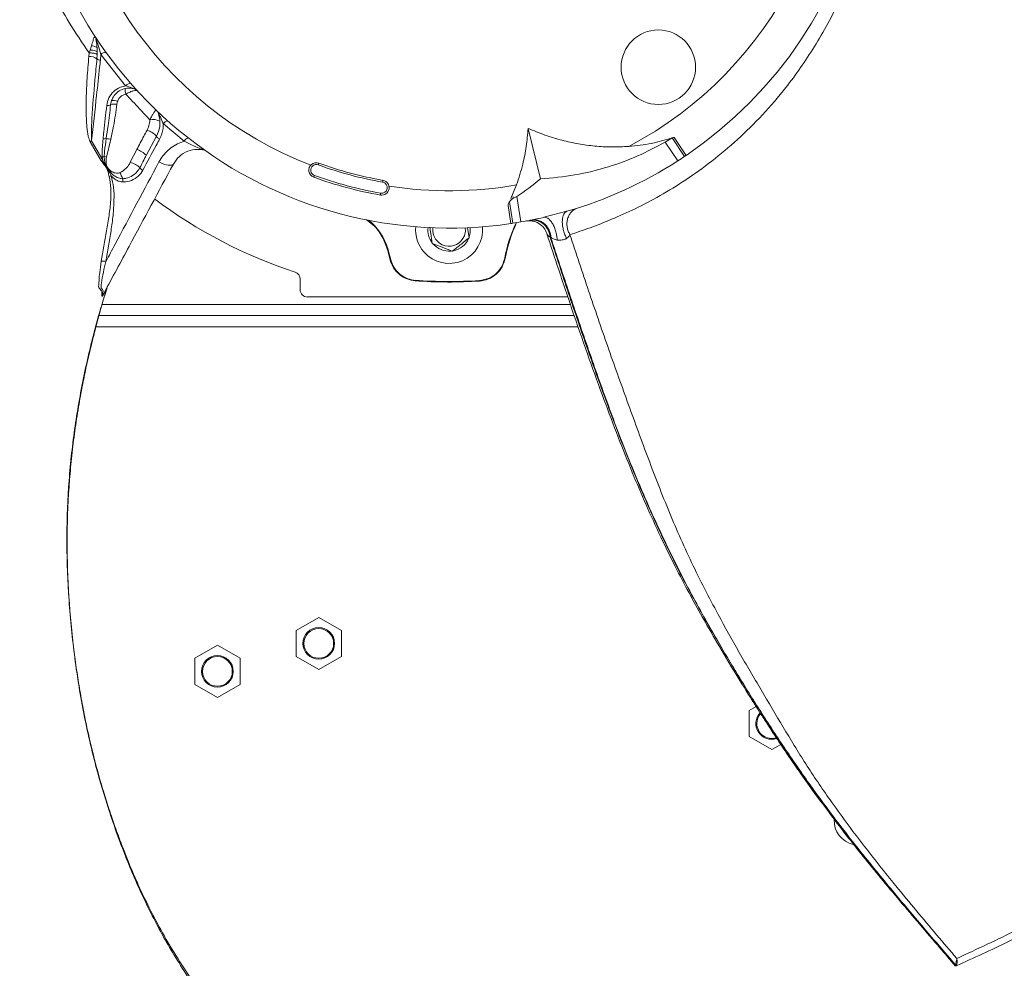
# Model space of a CAD drawing. Header units: millimetres. Extents: x -4829 to 407013, y -34854 to 354532.
# Tile 22 of 75: x 24878 to 25142, y -23388 to -23133. Entities that reach past the tile are written whole.
import ezdxf

# ---------------------------------------------------------------- set-up
doc = ezdxf.new("R2010")
doc.units = ezdxf.units.MM
doc.header["$LTSCALE"] = 15

# ---------------------------------------------------------------- blocks, each defined once
blk = doc.blocks.new('A$Cf38c0126')
at = {"linetype": 'Continuous', "lineweight": 5}
for p, q in [((18442.26, -16848.31), (18442.32, -16847.33)), ((18442.32, -16847.33), (18442.6, -16846.58)), ((18442.6, -16846.58), (18442.99, -16845.45)), ((18444.54, -16847.21), (18444.5, -16846.2)), ((18444.54, -16847.21), (18444.53, -16847.84)), ((18445.45, -16847.76), (18445.36, -16849.31)), ((18452.13, -16856.16), (18445.45, -16847.76)), ((18444.53, -16847.84), (18444.45, -16848.9)), ((18448.11, -16861.25), (18448.36, -16860.12)), ((18449.94, -16860.35), (18449.76, -16861.12)), ((18467.81, -16871.01), (18462.23, -16866.35)), ((18563.29, -16881.1), (18559.98, -16867.57)), ((18445.59, -16876.29), (18442.58, -16871.13)), ((18443, -16870.91), (18445.99, -16876.05)), ((18448.18, -16870.47), (18447.01, -16875.25)), ((18457.67, -16874.79), (18460.43, -16869.65)), ((18596.68, -16871.23), (18598.58, -16870.13)), ((18600.06, -16876.28), (18596.68, -16871.23)), ((18598.4, -16870.21), (18598.4, -16870.21)), ((18598.58, -16870.13), (18601.89, -16875.08)), ((18599.1, -16869.99), (18602.31, -16874.8)), ((18453.38, -16876.66), (18455.12, -16873.19)), ((18445.99, -16876.05), (18445.87, -16875.18)), ((18555.36, -16886.35), (18556.88, -16882.7)), ((18555.84, -16892.99), (18554.95, -16887.23)), ((18556.95, -16885.85), (18558, -16892.64)), ((18555.34, -16893.06), (18554.59, -16888.19)), ((18570.38, -16889.79), (18564.15, -16891.4)), ((18544.17, -16896.87), (18543.75, -16894.12)), ((18523.03, -16902.84), (18522.35, -16900.27)), ((18523.16, -16902.8), (18522.48, -16900.23)), ((18553.69, -16902.36), (18553.82, -16902.38)), ((18498.88, -16908), (18498.88, -16910.75)), ((18446.95, -16910.68), (18446.32, -16911.88)), ((18500.87, -16912.74), (18570.63, -16912.74)), ((18445.82, -16914.74), (18571.3, -16914.74)), ((18444.99, -16917.73), (18572.31, -16917.73)), ((18444.17, -16920.73), (18573.35, -16920.73)), ((18503.87, -16998.58), (18497.82, -17002.07)), ((18509.92, -17002.07), (18503.87, -16998.58)), ((18497.82, -17002.07), (18497.82, -17009.05)), ((18509.92, -17009.05), (18509.92, -17002.07)), ((18476.72, -17006.06), (18470.67, -17009.55)), ((18482.77, -17009.55), (18476.72, -17006.06)), ((18470.67, -17009.55), (18470.67, -17016.54)), ((18482.77, -17016.54), (18482.77, -17009.55)), ((18497.82, -17009.05), (18503.87, -17012.55)), ((18503.87, -17012.55), (18509.92, -17009.05)), ((18470.67, -17016.54), (18476.72, -17020.03)), ((18476.72, -17020.03), (18482.77, -17016.54)), ((18621.03, -17022.46), (18619.18, -17023.53)), ((18619.18, -17023.53), (18619.18, -17030.51)), ((18619.18, -17030.51), (18625.23, -17034.01)), ((18625.23, -17034.01), (18627.65, -17032.61)), ((18674.39, -17091.89), (18674.38, -17091.9)), ((18674.45, -17091.8), (18674.46, -17091.67)), ((18674.82, -17091.68), (18674.77, -17091.83))]:
    blk.add_line(p, q, dxfattribs=at)
at = {"linetype": 'Continuous', "lineweight": 5, "flags": 128}
for points in [[(18444.5, -16846.2), (18444.47, -16846.06), (18444.38, -16845.93), (18444.24, -16845.81), (18444.06, -16845.7), (18443.84, -16845.61), (18443.58, -16845.53), (18443.29, -16845.48), (18442.99, -16845.45)], [(18461.22, -16870.46), (18461.04, -16870.36), (18460.87, -16870.25), (18460.72, -16870.14), (18460.59, -16870.02), (18460.5, -16869.91), (18460.44, -16869.81), (18460.41, -16869.72), (18460.43, -16869.65)], [(18464.91, -16877.13), (18464.73, -16877.31), (18464.44, -16877.43), (18464.04, -16877.46), (18463.55, -16877.42), (18462.98, -16877.31), (18462.36, -16877.12), (18461.71, -16876.87), (18461.05, -16876.57)], [(18503.72, -16877.35), (18503.76, -16877.26), (18503.79, -16877.17), (18503.82, -16877.09), (18503.84, -16877.02), (18503.87, -16876.96), (18503.88, -16876.92), (18503.89, -16876.89), (18503.89, -16876.88)], [(18502.7, -16880.17), (18502.67, -16880.26), (18502.63, -16880.35), (18502.6, -16880.43), (18502.58, -16880.5), (18502.56, -16880.56), (18502.54, -16880.6), (18502.53, -16880.63), (18502.53, -16880.64)], [(18521.08, -16881.49), (18521.07, -16881.5), (18521.07, -16881.53), (18521.06, -16881.57), (18521.05, -16881.63), (18521.04, -16881.71), (18521.02, -16881.79), (18521.01, -16881.88), (18520.99, -16881.98)], [(18520.38, -16885.42), (18520.38, -16885.41), (18520.39, -16885.38), (18520.4, -16885.34), (18520.41, -16885.28), (18520.42, -16885.2), (18520.44, -16885.12), (18520.45, -16885.03), (18520.47, -16884.93)], [(18543.14, -16894.19), (18543.16, -16895.15), (18542.88, -16896.37)], [(18544.21, -16896.53), (18544.44, -16895.52), (18544.45, -16894.14)], [(18529.74, -16908.41), (18529.74, -16908.41), (18529.74, -16908.4), (18529.74, -16908.39), (18529.74, -16908.38), (18529.74, -16908.36), (18529.74, -16908.34), (18529.74, -16908.31), (18529.75, -16908.28)], [(18546.94, -16908.47), (18546.94, -16908.47), (18546.94, -16908.47), (18546.94, -16908.45), (18546.94, -16908.44), (18546.94, -16908.42), (18546.94, -16908.4), (18546.93, -16908.37), (18546.93, -16908.34)], [(18445.74, -16911.91), (18445.74, -16911.91), (18445.75, -16911.59), (18445.74, -16911.4), (18445.74, -16911.4)]]:
    blk.add_lwpolyline(points, dxfattribs=at)
at = {"linetype": 'Continuous', "lineweight": 5}
for centre, radius in [((18594.86, -16851.18), 9.98), ((18503.87, -17005.56), 4.24), ((18503.87, -17005.56), 3.99), ((18476.72, -17013.05), 4.24), ((18476.72, -17013.05), 3.99)]:
    blk.add_circle(centre, radius, dxfattribs=at)
for centre, radius, start, end in [((18538.8, -16781), 113.28, 304.0998, 31.3931), ((18538.8, -16781), 103.3, 297.7749, 8.9719), ((18538.8, -16781), 103.3, 178.742, 248.9719), ((18538.8, -16781), 113.28, 185.0998, 278.3931), ((18446.76, -16849.11), 1.88, 85.4775, 134.0837), ((18442.45, -16851.92), 3.62, 56.4941, 93.1237), ((18445.31, -16848.2), 1.11, 219.5083, 272.7373), ((18453.59, -16857.43), 1.95, 93.9166, 138.9059), ((18455.28, -16857.41), 3.29, 170.5523, 197.4788), ((18453.78, -16858.84), 2, 42.4784, 76.4449), ((18448.81, -16862.64), 2.56, 63.7397, 100.0076), ((18447.39, -16860.22), 1.25, 254.0983, 304.9195), ((18449.15, -16863.92), 2.87, 77.7859, 111.4513), ((18458.96, -16864.15), 2, 20.9793, 46.1616), ((18459.47, -16868.86), 3.7, 62.0539, 103.3506), ((18463.99, -16867.57), 2.15, 106.5257, 145.121), ((18455.45, -16874.72), 7.1, 45.5277, 70.1372), ((18446.32, -16877.8), 7.65, 115.7318, 119.3411), ((18446.4, -16868.21), 2.16, 261.4088, 283.8953), ((18446.68, -16877.09), 6.78, 77.2398, 88.0139), ((18469.79, -16872.25), 2.34, 113.5966, 148.119), ((18452.64, -16879.96), 7.21, 45.8358, 69.918), ((18472.45, -16875.26), 2, 54.8599, 80.0422), ((18449.89, -16882.98), 7.96, 119.327, 122.7214), ((18445.81, -16872.28), 2.9, 271.0249, 281.2953), ((18444.64, -16884.9), 9.94, 76.2285, 79.9092), ((18450.85, -16884.33), 8.08, 50.8543, 71.7439), ((18503.21, -16878.76), 2, 69.9965, 249.9965), ((18538.8, -16781), 113.28, 286.189, 302.7368), ((18538.8, -16781), 113.28, 302.7368, 303.8433), ((18538.8, -16781), 113.28, 303.8433, 304.0998), ((18459.86, -16876.29), 9.74, 198.792, 209.3816), ((18457.31, -16877.32), 1.55, 208.503, 248.9685), ((18503.21, -16878.76), 1.5, 69.9965, 249.9965), ((18538.8, -16781), 102.54, 249.9965, 259.9965), ((18538.8, -16781), 102.04, 249.9965, 259.9965), ((18450.08, -16886.8), 6.77, 105.6928, 110.5345), ((18464.33, -16881.89), 12.98, 176.347, 180.1371), ((18538.8, -16781), 106.04, 249.9965, 259.9965), ((18538.8, -16781), 105.54, 249.9965, 259.9965), ((18520.73, -16883.45), 2, 259.9965, 79.9965), ((18520.73, -16883.45), 1.5, 259.9965, 79.9965), ((18515.26, -16823.68), 74.85, 303.8428, 309.9085), ((18538.8, -16781), 103.3, 261.0211, 280.0808), ((18538.8, -16781), 131.74, 233.1921, 251.7338), ((18538.8, -16781), 113.28, 278.6497, 279.7561), ((18538.8, -16781), 113.28, 279.7561, 282.9322), ((18538.8, -16894.78), 8.98, 174.554, 221.4865), ((18538.8, -16894.78), 8.98, 221.4865, 5.446), ((18538.8, -16894.78), 5.69, 173.539, 217.4314), ((18538.8, -16894.78), 4.38, 172.3601, 338.6812), ((18593.07, -16909.76), 40.07, 155.0448, 169.3648), ((18593.07, -16909.76), 39.94, 154.9149, 169.3648), ((18538.8, -16781), 113.28, 278.3931, 278.6497), ((18538.8, -16894.78), 5.69, 281.6974, 336.5886), ((18538.8, -16781), 349.32, 199.7612, 270), ((18538.8, -16781), 349.42, 199.8067, 270), ((18512.71, -16863.14), 38.36, 284.5547, 284.7542), ((18538.8, -16894.78), 5.69, 220.4828, 275.2177), ((18538.8, -16781), 349.32, 270, 340.2388), ((18538.8, -16781), 349.42, 270, 340.1933), ((18446.04, -16907.95), 4.81, 80.2084, 95.5393), ((18536.35, -16953.51), 52.4, 104.5814, 104.7275), ((18496.88, -16908), 2, 0, 71.7338), ((18538.8, -16781), 127.73, 265.9303, 273.6534), ((18538.8, -16781), 127.6, 265.9303, 273.6534), ((18500.87, -16910.75), 2, 180, 270), ((18446.85, -16912.14), 1.13, 168.5286, 197.9057), ((18446.91, -16911.87), 0.593, 152.2938, 180.7842), ((18538.8, -16780.83), 363.79, 206.8839, 333.1161), ((18538.8, -16781), 364.29, 206.8839, 333.1161), ((18625.23, -17027.02), 4.24, 137.4473, 288.3494), ((18625.23, -17027.02), 3.99, 138.6679, 180), ((18625.23, -17027.02), 3.99, 180, 287.7221), ((18648.59, -17052.97), 6.64, 178.268, 256.8423), ((18538.8, -16781), 392.24, 229.8424, 310.1576), ((18538.8, -16781), 391.75, 229.8431, 310.1569)]:
    blk.add_arc(centre, radius, start, end, dxfattribs=at)
blk.add_ellipse((18538.8, -16783.05), major_axis=(0, 349.77), ratio=0.99998, start_param=2.047766, end_param=4.235419, dxfattribs=at)
for points, knots in [([(18442.32, -16847.33), (18440.53, -16844.67), (18436.95, -16839.36), (18432.54, -16831.34), (18428.68, -16823.03), (18425.46, -16814.42), (18422.94, -16805.54), (18421.2, -16796.74), (18420.18, -16788.2), (18419.81, -16780.05), (18420, -16772.38), (18420.62, -16765.38), (18421.38, -16759.21), (18422.08, -16755.3), (18422.43, -16753.34)], [0, 0, 0, 0, 0.077488, 0.154763, 0.231756, 0.317719, 0.403449, 0.489138, 0.574483, 0.659672, 0.744605, 0.829578, 0.914701, 1, 1, 1, 1]), ([(18643.73, -16832.95), (18642.58, -16835.15), (18640.29, -16839.52), (18636.73, -16845.67), (18633.01, -16851.35), (18628.42, -16857.53), (18622.82, -16864.05), (18616.14, -16870.63), (18609.21, -16876.44), (18602.23, -16881.46), (18595.3, -16885.7), (18588.56, -16889.22), (18582.24, -16892.01), (18576.56, -16894.25), (18572.96, -16895.45), (18571.16, -16896.05)], [0, 0, 0, 0, 0.059161, 0.11752, 0.175043, 0.232346, 0.318543, 0.404303, 0.489431, 0.574371, 0.659719, 0.74486, 0.82994, 0.914942, 1, 1, 1, 1]), ([(18442.99, -16845.45), (18443.13, -16844.95), (18443.38, -16844.09), (18443.57, -16843.34), (18443.73, -16843.11), (18443.84, -16843.07), (18443.93, -16843.08), (18444.04, -16843.15), (18444.17, -16843.3), (18444.29, -16843.39), (18444.33, -16843.51), (18444.33, -16843.51)], [0, 0, 0, 0, 0.36011, 0.617317, 0.707928, 0.765737, 0.815937, 0.864397, 0.924882, 0.999988, 1, 1, 1, 1]), ([(18444.3, -16843.93), (18444.28, -16843.9), (18444.26, -16843.83), (18444.22, -16843.75), (18444.2, -16843.69), (18444.18, -16843.64), (18444.16, -16843.62), (18444.16, -16843.61), (18444.15, -16843.61), (18444.14, -16843.61), (18444.14, -16843.62), (18444.14, -16843.65), (18444.16, -16843.83), (18444.32, -16844.59), (18444.44, -16845.43), (18444.5, -16846.12), (18444.5, -16846.2)], [0, 0, 0, 0, 0.03593, 0.060819, 0.085745, 0.09519, 0.104704, 0.109089, 0.113506, 0.117388, 0.122836, 0.13322, 0.171261, 0.321995, 0.923075, 1, 1, 1, 1]), ([(18444.3, -16843.93), (18444.33, -16843.85), (18444.4, -16843.68), (18444.36, -16843.57), (18444.33, -16843.51)], [0, 0, 0, 0, 0.500001, 1, 1, 1, 1]), ([(18445.45, -16847.76), (18445.24, -16846.93), (18444.92, -16845.66), (18444.46, -16844.38), (18444.3, -16843.93)], [0, 0, 0, 0, 0.650077, 1, 1, 1, 1]), ([(18444.53, -16847.84), (18444.52, -16847.81), (18444.5, -16847.75), (18444.36, -16847.65), (18444.15, -16847.57), (18443.86, -16847.49), (18443.52, -16847.42), (18443.14, -16847.37), (18442.73, -16847.34), (18442.45, -16847.33), (18442.32, -16847.33)], [0, 0, 0, 0, 0.124996, 0.249992, 0.375005, 0.499987, 0.624999, 0.749996, 0.874999, 1, 1, 1, 1]), ([(18444.54, -16847.21), (18444.51, -16847.13), (18444.45, -16846.97), (18444.01, -16846.76), (18443.37, -16846.61), (18442.86, -16846.59), (18442.6, -16846.58)], [0, 0, 0, 0, 0.250018, 0.500009, 0.750006, 1, 1, 1, 1]), ([(18442.58, -16871.13), (18442.4, -16870.64), (18441.95, -16869.4), (18441.73, -16867.27), (18441.53, -16863.91), (18441.53, -16859.55), (18441.78, -16854.01), (18442.09, -16850.27), (18442.26, -16848.31)], [0, 0, 0, 0, 0.068943, 0.173556, 0.278346, 0.510956, 0.743679, 1, 1, 1, 1]), ([(18444.45, -16848.9), (18444.26, -16850.79), (18443.71, -16856.12), (18443.23, -16862.99), (18442.88, -16868.44), (18442.98, -16870.44), (18443, -16870.91)], [0, 0, 0, 0, 0.257324, 0.727259, 0.93516, 1, 1, 1, 1]), ([(18445.36, -16849.31), (18445.29, -16849.93), (18444.95, -16853.05), (18444.17, -16860.25), (18443.45, -16866.83), (18443, -16870.91)], [0, 0, 0, 0, 0.0866824, 0.4334089, 1, 1, 1, 1]), ([(18210.05, -16851.36), (18210.69, -16854.42), (18212.65, -16863.79), (18217.14, -16879.38), (18223.47, -16898.01), (18230.99, -16916.37), (18239.61, -16934.37), (18249.32, -16951.91), (18260.08, -16968.92), (18271.86, -16985.29), (18284.6, -17000.94), (18298.27, -17015.84), (18312.9, -17029.97), (18328.5, -17043.32), (18343.66, -17054.76), (18358.09, -17064.47), (18371.53, -17072.62), (18385.4, -17080.17), (18399.67, -17087.07), (18414.27, -17093.31), (18429.12, -17099), (18444.3, -17104.14), (18454.68, -17106.74), (18459.88, -17108.04)], [0, 0, 0, 0, 0.026411, 0.080688, 0.134859, 0.189098, 0.243327, 0.297463, 0.35168, 0.405713, 0.459401, 0.512929, 0.566485, 0.620265, 0.674444, 0.715078, 0.755667, 0.796314, 0.83703, 0.877678, 0.918326, 0.959107, 1, 1, 1, 1]), ([(18674.84, -17089.98), (18680.27, -17087.46), (18691.14, -17082.45), (18707.26, -17073.6), (18723.13, -17063.79), (18738.64, -17052.93), (18753.69, -17041.05), (18768.18, -17028.19), (18782.04, -17014.38), (18795.19, -16999.67), (18807.53, -16984.13), (18818.98, -16967.84), (18829.48, -16950.9), (18838.99, -16933.36), (18847.49, -16915.21), (18855, -16896.44), (18861.33, -16877.05), (18865.53, -16862.08), (18867.2, -16853.49), (18867.55, -16851.67)], [0, 0, 0, 0, 0.061791, 0.123473, 0.185225, 0.246981, 0.308612, 0.370309, 0.431998, 0.493564, 0.555202, 0.616657, 0.677703, 0.738542, 0.799374, 0.860402, 0.921845, 0.983408, 1, 1, 1, 1]), ([(18447.05, -16861.43), (18447.2, -16860.73), (18447.5, -16859.33), (18448.84, -16857.61), (18450.47, -16856.52), (18451.66, -16856.26), (18452.13, -16856.16)], [0, 0, 0, 0, 0.275497, 0.551049, 0.820997, 1, 1, 1, 1]), ([(18454.25, -16856.9), (18453.79, -16856.83), (18452.75, -16856.67), (18451.11, -16857.06), (18449.61, -16858.03), (18448.74, -16859.16), (18448.44, -16859.92), (18448.36, -16860.12)], [0, 0, 0, 0, 0.180404, 0.41043, 0.655026, 0.906422, 1, 1, 1, 1]), ([(18454.25, -16856.9), (18454.25, -16856.9), (18454.24, -16856.9), (18454.2, -16856.89), (18454.05, -16856.82), (18453.37, -16856.57), (18452.68, -16856.34), (18452.13, -16856.16)], [0, 0, 0, 0, 0.020866, 0.048079, 0.100195, 0.290939, 1, 1, 1, 1]), ([(18455.25, -16857.5), (18455.25, -16857.49), (18455.21, -16857.46), (18455.09, -16857.42), (18454.78, -16857.42), (18454.2, -16857.51), (18453.36, -16857.77), (18452.6, -16858.13), (18452.22, -16858.36), (18452.14, -16858.4)], [0, 0, 0, 0, 0.0316569, 0.1540028, 0.2901346, 0.4588604, 0.7174381, 0.9424454, 1, 1, 1, 1]), ([(18452.14, -16858.4), (18451.83, -16858.5), (18451.21, -16858.69), (18450.45, -16859.35), (18450.08, -16859.95), (18449.96, -16860.3), (18449.94, -16860.35)], [0, 0, 0, 0, 0.317757, 0.634902, 0.950582, 1, 1, 1, 1]), ([(18458.62, -16865.25), (18458.18, -16864.78), (18457.3, -16863.83), (18455.11, -16861.52), (18453.39, -16859.71), (18452.14, -16858.4)], [0, 0, 0, 0, 0.215958, 0.435284, 1, 1, 1, 1]), ([(18446.07, -16870.35), (18446.14, -16869.72), (18446.47, -16866.75), (18446.79, -16863.78), (18447.05, -16861.43)], [0, 0, 0, 0, 0.209828, 1, 1, 1, 1]), ([(18446.92, -16870.31), (18447.08, -16869.17), (18447.53, -16866.15), (18447.88, -16863.13), (18448.11, -16861.25)], [0, 0, 0, 0, 0.377847, 1, 1, 1, 1]), ([(18449.76, -16861.12), (18449.51, -16863.06), (18449.1, -16866.2), (18448.43, -16869.3), (18448.18, -16870.47)], [0, 0, 0, 0, 0.621058, 1, 1, 1, 1]), ([(18458.62, -16865.25), (18458.79, -16864.91), (18459.06, -16864.41), (18459.47, -16863.69), (18459.77, -16863.19), (18460.03, -16862.82), (18460.21, -16862.64), (18460.3, -16862.69), (18460.34, -16862.71)], [0, 0, 0, 0, 0.229447, 0.342821, 0.576559, 0.701263, 0.877524, 1, 1, 1, 1]), ([(18460.43, -16869.65), (18460.76, -16868.82), (18461.44, -16867.17), (18461.33, -16864.96), (18460.93, -16863.76), (18460.82, -16863.43)], [0, 0, 0, 0, 0.4190243, 0.8376053, 1, 1, 1, 1]), ([(18462.23, -16866.35), (18461.98, -16865.74), (18461.66, -16864.95), (18461.21, -16864.07), (18461.02, -16863.73), (18460.92, -16863.54), (18460.85, -16863.44), (18460.83, -16863.41), (18460.81, -16863.39), (18460.81, -16863.39), (18460.81, -16863.4), (18460.82, -16863.42), (18460.82, -16863.43)], [0, 0, 0, 0, 0.5713104, 0.7449768, 0.8332354, 0.9068208, 0.9301889, 0.9441923, 0.9554531, 0.9667706, 0.9814047, 1, 1, 1, 1]), ([(18458.63, -17110.73), (18454.74, -17109.75), (18446.95, -17107.77), (18435.42, -17104.28), (18424.05, -17100.43), (18412.85, -17096.17), (18401.71, -17091.49), (18391.57, -17086.8), (18382.36, -17082.18), (18374.2, -17077.8), (18366.15, -17073.18), (18358.27, -17068.38), (18350.44, -17063.32), (18341.14, -17056.92), (18330.44, -17048.98), (18318.49, -17039.25), (18306.76, -17028.78), (18295.65, -17017.87), (18285.17, -17006.6), (18275.33, -16995.04), (18265.89, -16982.88), (18256.61, -16969.71), (18247.58, -16955.48), (18239, -16940.28), (18231.23, -16924.71), (18224.34, -16908.94), (18218.32, -16892.93), (18213.51, -16878.2), (18211.07, -16868.77), (18210.05, -16864.79)], [0, 0, 0, 0, 0.03157, 0.063291, 0.094721, 0.126133, 0.158024, 0.190376, 0.214673, 0.239786, 0.264046, 0.288621, 0.313504, 0.338697, 0.37924, 0.420773, 0.463301, 0.506835, 0.547675, 0.589231, 0.631509, 0.674513, 0.722522, 0.771449, 0.819974, 0.868172, 0.916253, 0.964722, 1, 1, 1, 1]), ([(18457.86, -16868.04), (18458.11, -16867.5), (18458.51, -16866.59), (18458.59, -16865.64), (18458.62, -16865.25)], [0, 0, 0, 0, 0.596755, 1, 1, 1, 1]), ([(18867.55, -16864.96), (18866.33, -16869.57), (18863.83, -16879.02), (18859.2, -16893.1), (18853.88, -16907.33), (18847.82, -16921.51), (18841.14, -16935.33), (18833.9, -16948.77), (18826.1, -16961.79), (18817.78, -16974.39), (18808.88, -16986.63), (18799.59, -16998.29), (18789.73, -17009.6), (18779.54, -17020.32), (18768.29, -17031.14), (18756.15, -17041.78), (18743.1, -17052.11), (18729.88, -17061.58), (18716.41, -17070.3), (18702.66, -17078.29), (18688.71, -17085.6), (18679.34, -17089.84), (18674.65, -17091.96)], [0, 0, 0, 0, 0.044045, 0.090346, 0.137525, 0.185586, 0.234536, 0.281653, 0.329368, 0.378068, 0.424885, 0.473542, 0.520806, 0.569299, 0.616749, 0.672916, 0.727941, 0.781846, 0.835993, 0.890646, 0.94537, 1, 1, 1, 1]), ([(18455.12, -16873.19), (18455.74, -16872.02), (18456.66, -16870.31), (18457.57, -16868.59), (18457.86, -16868.04)], [0, 0, 0, 0, 0.679491, 1, 1, 1, 1]), ([(18462.23, -16866.35), (18462.21, -16866.76), (18462.18, -16868.19), (18461.62, -16869.52), (18461.22, -16870.46)], [0, 0, 0, 0, 0.290296, 1, 1, 1, 1]), ([(18556.88, -16882.7), (18557.47, -16880.87), (18558.56, -16877.49), (18559.54, -16872.41), (18559.83, -16869.19), (18559.98, -16867.57)], [0, 0, 0, 0, 0.373404, 0.685535, 1, 1, 1, 1]), ([(18559.98, -16867.57), (18561.47, -16868.19), (18564.45, -16869.43), (18568.97, -16870.78), (18573.44, -16871.76), (18577.88, -16872.36), (18582.39, -16872.62), (18585.42, -16872.47), (18586.94, -16872.39)], [0, 0, 0, 0, 0.174565, 0.350311, 0.510576, 0.670834, 0.835421, 1, 1, 1, 1]), ([(18445.87, -16875.18), (18445.86, -16874.99), (18445.8, -16873.38), (18445.94, -16871.77), (18446.07, -16870.35)], [0, 0, 0, 0, 0.113614, 1, 1, 1, 1]), ([(18446.38, -16875.12), (18446.42, -16874.62), (18446.53, -16873.01), (18446.76, -16871.41), (18446.92, -16870.31)], [0, 0, 0, 0, 0.307953, 1, 1, 1, 1]), ([(18461.22, -16870.46), (18460.92, -16871.01), (18459.43, -16873.78), (18457.95, -16876.55), (18456.75, -16878.77)], [0, 0, 0, 0, 0.199404, 1, 1, 1, 1]), ([(18461.05, -16876.57), (18461.38, -16876), (18462.07, -16874.87), (18463.45, -16873.41), (18465.08, -16872.18), (18466.57, -16871.42), (18467.52, -16871.11), (18467.81, -16871.01)], [0, 0, 0, 0, 0.222015, 0.4502946, 0.6721326, 0.9010104, 1, 1, 1, 1]), ([(18472.8, -16873.3), (18472.79, -16873.3), (18472.79, -16873.29), (18472.67, -16873.24), (18472.38, -16873.11), (18471.53, -16872.74), (18469.94, -16872.07), (18468.53, -16871.37), (18467.81, -16871.01)], [0, 0, 0, 0, 0.029221, 0.096231, 0.132934, 0.27958, 0.632885, 1, 1, 1, 1]), ([(18563.29, -16881.1), (18566.37, -16880.82), (18572.55, -16880.28), (18581.25, -16878.08), (18589.37, -16875.13), (18594.25, -16872.53), (18596.68, -16871.23)], [0, 0, 0, 0, 0.264204, 0.528408, 0.764207, 1, 1, 1, 1]), ([(18586.94, -16872.39), (18588.99, -16872.19), (18592.87, -16871.8), (18596.62, -16870.7), (18598.39, -16870.18)], [0, 0, 0, 0, 0.52702, 1, 1, 1, 1]), ([(18598.58, -16870.13), (18598.61, -16870.12), (18598.74, -16870.07), (18598.91, -16870.03), (18599.06, -16870), (18599.1, -16869.99)], [0, 0, 0, 0, 0.194293, 0.765739, 1, 1, 1, 1]), ([(18472.8, -16873.3), (18472.3, -16873.24), (18470.92, -16873.08), (18468.64, -16873.6), (18466.35, -16874.98), (18465.39, -16876.41), (18464.91, -16877.13)], [0, 0, 0, 0, 0.150477, 0.418991, 0.706671, 1, 1, 1, 1]), ([(18447.71, -16880.46), (18447.61, -16880.07), (18447.44, -16879.37), (18447.16, -16878.25), (18446.38, -16877.33), (18445.86, -16876.64), (18445.59, -16876.29)], [0, 0, 0, 0, 0.254498, 0.456775, 0.7189, 1, 1, 1, 1]), ([(18445.99, -16876.05), (18446.15, -16876.41), (18446.46, -16877.11), (18447.34, -16878.45), (18447.88, -16879.53), (18448.25, -16880.28)], [0, 0, 0, 0, 0.250829, 0.478141, 1, 1, 1, 1]), ([(18451.38, -16881.07), (18451.08, -16881.04), (18450.34, -16880.97), (18449.37, -16880.5), (18448.53, -16879.85), (18448, -16879.28), (18447.63, -16878.79), (18447.42, -16878.47), (18447.14, -16878.01), (18446.82, -16877.39), (18446.44, -16876.37), (18446.4, -16875.59), (18446.38, -16875.12)], [0, 0, 0, 0, 0.100696, 0.256314, 0.366272, 0.476103, 0.530897, 0.58568, 0.613063, 0.722738, 0.832558, 1, 1, 1, 1]), ([(18447.01, -16875.25), (18446.92, -16875.75), (18446.8, -16876.44), (18446.95, -16877.25), (18447.08, -16877.65), (18447.31, -16878.15), (18447.81, -16878.8), (18448.76, -16879.41), (18449.73, -16879.61), (18450.37, -16879.54), (18450.59, -16879.45), (18450.64, -16879.43)], [0, 0, 0, 0, 0.2161635, 0.2994731, 0.3606096, 0.4013389, 0.5424644, 0.7192171, 0.8946109, 0.9765603, 1, 1, 1, 1]), ([(18446.86, -16903.22), (18447.67, -16901.69), (18452.39, -16892.78), (18457.13, -16883.91), (18461.05, -16876.57)], [0, 0, 0, 0, 0.171744, 1, 1, 1, 1]), ([(18450.64, -16879.43), (18451.18, -16879.09), (18452.16, -16878.48), (18452.99, -16877.41), (18453.3, -16876.81), (18453.38, -16876.66)], [0, 0, 0, 0, 0.483492, 0.869289, 1, 1, 1, 1]), ([(18457.67, -16874.79), (18457.36, -16875.36), (18456.78, -16876.44), (18456.22, -16877.54), (18455.95, -16878.06)], [0, 0, 0, 0, 0.520047, 1, 1, 1, 1]), ([(18464.91, -16877.13), (18460.96, -16884.47), (18454.8, -16895.94), (18448.61, -16907.45), (18446.38, -16911.6)], [0, 0, 0, 0, 0.640172, 1, 1, 1, 1]), ([(18456.75, -16878.77), (18456.37, -16879.35), (18455.59, -16880.5), (18453.76, -16881.6), (18452.25, -16881.93), (18451.46, -16881.93), (18451.35, -16881.92)], [0, 0, 0, 0, 0.322276, 0.644959, 0.952591, 1, 1, 1, 1]), ([(18455.95, -16878.06), (18455.82, -16878.28), (18455.34, -16879.12), (18454.14, -16880.23), (18452.59, -16880.91), (18451.68, -16881.03), (18451.38, -16881.07)], [0, 0, 0, 0, 0.133271, 0.522966, 0.842995, 1, 1, 1, 1]), ([(18445.58, -16903.17), (18446.06, -16900.46), (18446.79, -16896.38), (18447.73, -16890.91), (18448.13, -16887.12), (18448.29, -16883.61), (18447.9, -16881.52), (18447.71, -16880.46)], [0, 0, 0, 0, 0.362279, 0.543635, 0.724878, 0.861133, 1, 1, 1, 1]), ([(18448.25, -16880.28), (18448.51, -16881.33), (18449.03, -16883.46), (18449.04, -16887.03), (18448.79, -16890.88), (18448.04, -16896.38), (18447.33, -16900.48), (18446.86, -16903.22)], [0, 0, 0, 0, 0.137827, 0.280202, 0.459544, 0.639015, 1, 1, 1, 1]), ([(18451.35, -16881.92), (18451.29, -16881.92), (18450.88, -16881.9), (18450, -16881.67), (18449.01, -16881.08), (18448.47, -16880.51), (18448.25, -16880.28)], [0, 0, 0, 0, 0.0506151, 0.3396055, 0.7357021, 1, 1, 1, 1]), ([(18554.95, -16887.23), (18554.91, -16887.31), (18554.81, -16887.52), (18554.69, -16887.87), (18554.61, -16888.11), (18554.59, -16888.19)], [0, 0, 0, 0, 0.2952171, 0.7860036, 1, 1, 1, 1]), ([(18554.95, -16887.23), (18555.34, -16886.81), (18555.94, -16886.17), (18556.69, -16885.93), (18556.95, -16885.85)], [0, 0, 0, 0, 0.653116, 1, 1, 1, 1]), ([(18555.86, -16885.83), (18555.87, -16885.83), (18555.97, -16885.8), (18555.95, -16886.08), (18555.93, -16886.31)], [0, 0, 0, 0, 0.147184, 1, 1, 1, 1]), ([(18570.38, -16889.79), (18570.23, -16889.86), (18569.89, -16890), (18569.49, -16890.56), (18569.21, -16891.39), (18569.1, -16892.47), (18569.18, -16893.7), (18569.43, -16894.94), (18569.81, -16896.09), (18570.13, -16896.74), (18570.29, -16897.05)], [0, 0, 0, 0, 0.111233, 0.233471, 0.364343, 0.500003, 0.635658, 0.766528, 0.888767, 1, 1, 1, 1]), ([(18573.15, -16888.94), (18572.88, -16889.05), (18572.32, -16889.28), (18571.57, -16889.89), (18570.95, -16890.73), (18570.52, -16891.76), (18570.34, -16892.9), (18570.41, -16894.05), (18570.68, -16895.12), (18571.01, -16895.75), (18571.16, -16896.05)], [0, 0, 0, 0, 0.113435, 0.236228, 0.366173, 0.500001, 0.633834, 0.763771, 0.886566, 1, 1, 1, 1]), ([(18522.35, -16900.27), (18521.92, -16899.03), (18521.04, -16896.52), (18518.93, -16893.66), (18517.17, -16892.45), (18516.52, -16892)], [0, 0, 0, 0, 0.378714, 0.771344, 1, 1, 1, 1]), ([(18522.48, -16900.23), (18522.29, -16899.59), (18521.85, -16898.15), (18520.75, -16896.04), (18519.24, -16894.04), (18518, -16892.74), (18517.22, -16892.21), (18517.12, -16892.15)], [0, 0, 0, 0, 0.202452, 0.459302, 0.714485, 0.963853, 1, 1, 1, 1]), ([(18559.38, -16892.39), (18559.96, -16892.35), (18561.15, -16892.25), (18562.87, -16892.94), (18564.26, -16894.14), (18564.74, -16895.21), (18564.97, -16895.73)], [0, 0, 0, 0, 0.246769, 0.507067, 0.763507, 1, 1, 1, 1]), ([(18560.47, -16892.19), (18561.07, -16892.14), (18561.99, -16892.08), (18563.2, -16892.56), (18564.06, -16893.13), (18564.79, -16893.89), (18565.53, -16895.05), (18565.74, -16896.06), (18565.87, -16896.71)], [0, 0, 0, 0, 0.237946, 0.367385, 0.499997, 0.632612, 0.762056, 1, 1, 1, 1]), ([(18560.6, -16892.16), (18560.88, -16892.12), (18561.47, -16892.04), (18562.4, -16892.18), (18563.32, -16892.53), (18564.19, -16893.1), (18564.92, -16893.87), (18565.48, -16894.76), (18565.85, -16895.71), (18565.95, -16896.36), (18566, -16896.68)], [0, 0, 0, 0, 0.115322, 0.238558, 0.367693, 0.500001, 0.63231, 0.761453, 0.884686, 1, 1, 1, 1]), ([(18560.78, -16892.12), (18561.06, -16892.09), (18561.65, -16892.01), (18562.56, -16892.15), (18563.48, -16892.51), (18564.34, -16893.1), (18565.06, -16893.89), (18565.61, -16894.81), (18565.97, -16895.77), (18566.06, -16896.44), (18566.1, -16896.76)], [0, 0, 0, 0, 0.115061, 0.238236, 0.367486, 0.500002, 0.632517, 0.761769, 0.884943, 1, 1, 1, 1]), ([(18564.15, -16891.4), (18564.32, -16891.39), (18564.68, -16891.36), (18565.28, -16891.63), (18565.91, -16892.19), (18566.52, -16893.04), (18567.05, -16894.11), (18567.44, -16895.28), (18567.68, -16896.44), (18567.74, -16897.16), (18567.76, -16897.5)], [0, 0, 0, 0, 0.111912, 0.234324, 0.364911, 0.500005, 0.635094, 0.765685, 0.888098, 1, 1, 1, 1]), ([(18533.64, -16894.02), (18533.72, -16894.59), (18533.95, -16896.05), (18534.17, -16897.5), (18534.3, -16898.38)], [0, 0, 0, 0, 0.391848, 1, 1, 1, 1]), ([(18539.67, -16900.47), (18540.47, -16899.83), (18541.98, -16898.63), (18543.47, -16897.43), (18544.17, -16896.87)], [0, 0, 0, 0, 0.5347184, 1, 1, 1, 1]), ([(18564.98, -16895.75), (18566.05, -16899), (18568.44, -16906.31), (18572.21, -16917.51), (18576.22, -16929.08), (18580.15, -16939.93), (18583.98, -16950.07), (18587.74, -16959.49), (18591.54, -16968.43), (18595.38, -16976.86), (18599.24, -16984.75), (18602.96, -16991.84), (18606.52, -16998.28), (18610.49, -17005.19), (18614.8, -17012.4), (18618.53, -17018.49), (18621.09, -17022.56), (18622.75, -17025.16), (18624.65, -17028.1), (18626.92, -17031.55), (18629.61, -17035.54), (18632.71, -17040.04), (18636.34, -17045.15), (18640.55, -17050.85), (18645.04, -17056.72), (18649.74, -17062.66), (18654.55, -17068.57), (18659.69, -17074.67), (18664.99, -17080.91), (18669.9, -17086.65), (18673.03, -17090.33), (18674.37, -17091.91)], [0, 0, 0, 0, 0.048422, 0.109051, 0.165588, 0.217991, 0.266361, 0.311005, 0.352246, 0.393948, 0.432014, 0.466554, 0.498068, 0.527456, 0.569802, 0.606693, 0.619691, 0.63193, 0.64648, 0.664913, 0.685052, 0.708439, 0.735123, 0.76521, 0.798624, 0.828823, 0.861044, 0.895317, 0.931789, 0.97069, 1, 1, 1, 1]), ([(18565.87, -16896.71), (18565.5, -16896.46), (18565.06, -16896.16), (18565.02, -16895.79), (18565.02, -16895.73)], [0, 0, 0, 0, 0.839653, 1, 1, 1, 1]), ([(18566, -16896.68), (18565.98, -16896.69), (18565.93, -16896.69), (18565.89, -16896.7), (18565.87, -16896.71)], [0, 0, 0, 0, 0.5001838, 1, 1, 1, 1]), ([(18565.87, -16896.71), (18567.51, -16901.73), (18570.76, -16911.7), (18575.85, -16926.68), (18581.17, -16941.54), (18586.81, -16956.29), (18592.92, -16970.77), (18599.64, -16984.94), (18606.44, -16997.52), (18612.95, -17008.72), (18618.94, -17018.65), (18625.12, -17028.41), (18631.58, -17038.02), (18638.02, -17047.08), (18644.41, -17055.58), (18650.6, -17063.46), (18656.34, -17070.45), (18661.48, -17076.51), (18665.92, -17081.74), (18670.24, -17086.82), (18673.05, -17090.14), (18674.45, -17091.8)], [0, 0, 0, 0, 0.074879, 0.148598, 0.220705, 0.290958, 0.359851, 0.428124, 0.496451, 0.546739, 0.59695, 0.647017, 0.697159, 0.747656, 0.790235, 0.832828, 0.875179, 0.906466, 0.937655, 0.968849, 1, 1, 1, 1]), ([(18674.46, -17091.67), (18672.55, -17089.45), (18668.76, -17085.04), (18663.01, -17078.29), (18657.62, -17071.86), (18652.61, -17065.78), (18648.07, -17060.13), (18643.55, -17054.35), (18638.24, -17047.3), (18632.3, -17038.94), (18625.79, -17029.32), (18619.52, -17019.52), (18613.43, -17009.5), (18606.81, -16998.14), (18599.94, -16985.31), (18593.15, -16970.94), (18586.95, -16956.46), (18581.33, -16941.69), (18576.08, -16926.77), (18570.96, -16911.74), (18567.66, -16901.74), (18566, -16896.68)], [0, 0, 0, 0, 0.041554, 0.082572, 0.122959, 0.153563, 0.184445, 0.215629, 0.247011, 0.297256, 0.347603, 0.398256, 0.449176, 0.500192, 0.56969, 0.639036, 0.708369, 0.778317, 0.85023, 0.924309, 1, 1, 1, 1]), ([(18566.1, -16896.76), (18566.08, -16896.74), (18566.05, -16896.72), (18566.02, -16896.69), (18566, -16896.68)], [0, 0, 0, 0, 0.5010961, 1, 1, 1, 1]), ([(18567.76, -16897.5), (18567.4, -16897.4), (18566.73, -16897.21), (18566.3, -16896.9), (18566.1, -16896.76)], [0, 0, 0, 0, 0.531967, 1, 1, 1, 1]), ([(18570.29, -16897.05), (18570.2, -16897.1), (18570.03, -16897.2), (18569.62, -16897.34), (18569.06, -16897.46), (18568.38, -16897.56), (18567.97, -16897.52), (18567.76, -16897.5)], [0, 0, 0, 0, 0.127387, 0.250054, 0.492396, 0.739435, 1, 1, 1, 1]), ([(18571.17, -16896.05), (18571.07, -16896.23), (18570.89, -16896.56), (18570.49, -16896.89), (18570.29, -16897.05)], [0, 0, 0, 0, 0.5105068, 1, 1, 1, 1]), ([(18571.16, -16896.06), (18572.83, -16901.06), (18576.11, -16910.95), (18581.19, -16925.81), (18586.47, -16940.54), (18591.8, -16955.17), (18597.34, -16969.64), (18603.62, -16983.93), (18610.18, -16996.64), (18616.49, -17007.98), (18622.4, -17018.01), (18628.28, -17027.97), (18634.27, -17037.85), (18639.98, -17046.33), (18645.15, -17053.45), (18649.56, -17059.29), (18654.03, -17065.01), (18658.89, -17071.02), (18664.04, -17077.25), (18669.46, -17083.69), (18673.04, -17087.87), (18674.84, -17089.98)], [0, 0, 0, 0, 0.076109, 0.150503, 0.222645, 0.292702, 0.361928, 0.431, 0.50031, 0.551684, 0.603094, 0.654272, 0.70514, 0.755913, 0.787683, 0.819317, 0.850713, 0.881895, 0.920781, 0.960172, 1, 1, 1, 1]), ([(18534.3, -16898.38), (18534.94, -16898.63), (18536.47, -16899.22), (18538.32, -16899.94), (18539.43, -16900.38), (18539.67, -16900.47)], [0, 0, 0, 0, 0.360874, 0.864328, 1, 1, 1, 1]), ([(18444.99, -16908.4), (18444.99, -16908.4), (18444.99, -16907.61), (18445.2, -16906.01), (18445.44, -16904.21), (18445.58, -16903.17)], [0, 0, 0, 0, 0.00001, 0.418074, 1, 1, 1, 1]), ([(18529.74, -16908.41), (18528.99, -16908.29), (18527.45, -16908.04), (18525.41, -16906.79), (18523.81, -16905.02), (18523.28, -16903.55), (18523.03, -16902.84)], [0, 0, 0, 0, 0.243863, 0.5, 0.756142, 1, 1, 1, 1]), ([(18529.75, -16908.28), (18529.08, -16908.17), (18527.59, -16907.94), (18525.54, -16906.74), (18523.92, -16904.94), (18523.4, -16903.48), (18523.16, -16902.8)], [0, 0, 0, 0, 0.221269, 0.493493, 0.764968, 1, 1, 1, 1]), ([(18553.69, -16902.36), (18553.51, -16903.01), (18553.11, -16904.47), (18551.68, -16906.36), (18549.55, -16907.89), (18547.83, -16908.18), (18546.93, -16908.34)], [0, 0, 0, 0, 0.2084136, 0.4643623, 0.7200832, 1, 1, 1, 1]), ([(18553.82, -16902.38), (18553.59, -16903.18), (18553.13, -16904.77), (18551.51, -16906.7), (18549.4, -16908.08), (18547.76, -16908.34), (18546.94, -16908.47)], [0, 0, 0, 0, 0.249813, 0.499736, 0.749834, 1, 1, 1, 1]), ([(18446.86, -16903.22), (18446.61, -16904.19), (18446.1, -16906.15), (18445.75, -16908.37), (18445.55, -16909.72), (18445.56, -16910.26), (18445.75, -16910.55), (18446.02, -16910.77), (18446.09, -16911.22), (18446.03, -16911.69), (18445.97, -16912.01), (18445.98, -16912.11), (18446, -16912.14), (18446.03, -16912.13), (18446.09, -16912.08), (18446.2, -16911.93), (18446.3, -16911.74), (18446.37, -16911.62), (18446.38, -16911.6)], [0, 0, 0, 0, 0.259625, 0.523477, 0.599478, 0.642664, 0.680402, 0.718225, 0.783279, 0.85609, 0.897097, 0.91433, 0.920162, 0.933764, 0.941648, 0.962366, 0.994681, 1, 1, 1, 1]), ([(18444.93, -16909.43), (18444.93, -16909.43), (18444.93, -16909.41), (18444.95, -16908.97), (18444.95, -16908.73), (18444.99, -16908.4), (18444.99, -16908.4)], [0, 0, 0, 0, 0.0001143, 0.1490869, 0.9999485, 1, 1, 1, 1]), ([(18469.45, -17095.98), (18467.14, -17092.33), (18462.54, -17085.06), (18456.68, -17073.63), (18451.7, -17061.95), (18447.53, -17050.21), (18443.69, -17037.26), (18440.5, -17023.07), (18438.12, -17007.58), (18436.67, -16992.17), (18436.22, -16976.94), (18436.8, -16961.99), (18438.41, -16947.37), (18440.97, -16933.1), (18443.93, -16920.9), (18446.12, -16913.49), (18446.95, -16910.68)], [0, 0, 0, 0, 0.065942, 0.13158, 0.196708, 0.260911, 0.323846, 0.407335, 0.489502, 0.570454, 0.649977, 0.727909, 0.804337, 0.879657, 0.954226, 1, 1, 1, 1]), ([(18469.78, -17095.6), (18468.38, -17093.51), (18465.48, -17089.14), (18461.57, -17082.46), (18458.1, -17075.83), (18455.24, -17069.71), (18453.04, -17064.56), (18451.4, -17060.44), (18450.24, -17057.33), (18449.31, -17054.75), (18448.47, -17052.33), (18447.42, -17049.19), (18446.06, -17044.87), (18444.51, -17039.49), (18443.04, -17033.78), (18441.73, -17028.08), (18440.6, -17022.45), (18439.62, -17016.86), (18438.78, -17011.31), (18437.69, -17002.81), (18436.68, -16991.27), (18436.31, -16976.54), (18436.81, -16964.49), (18437.68, -16955.16), (18438.48, -16948.65), (18439.44, -16942.41), (18440.32, -16937.6), (18441.01, -16934.15), (18441.54, -16931.59), (18442.23, -16928.53), (18443.13, -16924.74), (18444.29, -16920.21), (18445.64, -16915.29), (18446.66, -16911.89), (18447.16, -16910.25)], [0, 0, 0, 0, 0.0384979, 0.0802446, 0.1184963, 0.1532281, 0.1840942, 0.2045869, 0.2216631, 0.235355, 0.2469505, 0.2611888, 0.2866512, 0.3173391, 0.348344, 0.3788721, 0.4089596, 0.4386398, 0.4679949, 0.4970567, 0.5731149, 0.6493721, 0.7272244, 0.7609665, 0.7954106, 0.8293246, 0.8594022, 0.8716174, 0.8840245, 0.9002023, 0.9204594, 0.9447742, 0.9731283, 1, 1, 1, 1]), ([(18444.98, -16910.1), (18444.98, -16910.1), (18444.71, -16910.1), (18444.93, -16909.71), (18444.93, -16909.43), (18444.93, -16909.43)], [0, 0, 0, 0, 0.0000181, 0.9999274, 1, 1, 1, 1]), ([(18445.37, -16910.78), (18445.37, -16910.78), (18445.32, -16910.67), (18445.15, -16910.57), (18445.02, -16910.35), (18444.98, -16910.1), (18444.98, -16910.1)], [0, 0, 0, 0, 0.00006, 0.318405, 0.999946, 1, 1, 1, 1]), ([(18445.62, -16911.01), (18445.62, -16911.01), (18445.6, -16911.01), (18445.51, -16910.89), (18445.39, -16910.78), (18445.37, -16910.78), (18445.37, -16910.78)], [0, 0, 0, 0, 0.000239, 0.493274, 0.999761, 1, 1, 1, 1]), ([(18445.74, -16911.4), (18445.74, -16911.4), (18445.73, -16911.34), (18445.71, -16911.12), (18445.64, -16911.07), (18445.62, -16911.01), (18445.62, -16911.01)], [0, 0, 0, 0, 0.000216, 0.702749, 0.999897, 1, 1, 1, 1]), ([(18447.15, -16910.26), (18447.15, -16910.26), (18447.15, -16910.25), (18447.15, -16910.25), (18447.14, -16910.28), (18447.11, -16910.33), (18447.05, -16910.45), (18446.99, -16910.56), (18446.95, -16910.68), (18446.95, -16910.68)], [0, 0, 0, 0, 0.01001, 0.177638, 0.272577, 0.458811, 0.544629, 0.999921, 1, 1, 1, 1]), ([(18446.32, -16911.88), (18446.23, -16912.03), (18446.1, -16912.26), (18445.93, -16912.47), (18445.83, -16912.54), (18445.78, -16912.48), (18445.77, -16912.48), (18445.77, -16912.48)], [0, 0, 0, 0, 0.363152, 0.591455, 0.84235, 0.999928, 1, 1, 1, 1]), ([(18851.95, -16945.33), (18849.85, -16949.28), (18845.65, -16957.2), (18838.78, -16968.76), (18831.49, -16980.07), (18823.83, -16991.01), (18815.8, -17001.6), (18807.42, -17011.85), (18798.61, -17021.82), (18789.42, -17031.47), (18779.86, -17040.76), (18769.93, -17049.71), (18759.63, -17058.32), (18748.98, -17066.54), (18738.02, -17074.36), (18726.75, -17081.77), (18715.14, -17088.77), (18703.26, -17095.33), (18691.13, -17101.43), (18678.77, -17107.06), (18666.18, -17112.22), (18653.35, -17116.91), (18640.3, -17121.11), (18627.08, -17124.8), (18613.74, -17127.98), (18600.27, -17130.64), (18586.66, -17132.77), (18572.97, -17134.37), (18559.26, -17135.44), (18545.5, -17135.97), (18531.71, -17135.96), (18517.91, -17135.42), (18504.16, -17134.33), (18490.45, -17132.7), (18476.8, -17130.54), (18463.15, -17127.83), (18449.57, -17124.56), (18436.07, -17120.74), (18422.76, -17116.4), (18409.62, -17111.52), (18396.67, -17106.13), (18383.88, -17100.18), (18371.28, -17093.71), (18358.88, -17086.69), (18346.78, -17079.17), (18334.9, -17071.12), (18323.31, -17062.54), (18311.99, -17053.43), (18301.07, -17043.86), (18290.48, -17033.79), (18280.29, -17023.26), (18270.5, -17012.25), (18261.17, -17000.84), (18251.16, -16987.5), (18240.76, -16972.06), (18232.01, -16957.38), (18227.24, -16948.34), (18225.65, -16945.33)], [0, 0, 0, 0, 0.0179309, 0.0358863, 0.0537184, 0.0715751, 0.0890258, 0.1064764, 0.1240236, 0.1415707, 0.1590186, 0.1764664, 0.1940165, 0.2115665, 0.2290152, 0.246464, 0.2640208, 0.2815776, 0.2990125, 0.3164751, 0.3339249, 0.3513747, 0.3689405, 0.3865062, 0.4039564, 0.4214065, 0.4389763, 0.456546, 0.4739961, 0.4914461, 0.5090174, 0.5265887, 0.5441018, 0.5616149, 0.5792497, 0.5968847, 0.6147786, 0.6327042, 0.6506129, 0.6685215, 0.6865549, 0.7045883, 0.722937, 0.7412858, 0.7597624, 0.7782391, 0.7971291, 0.8160191, 0.8350407, 0.8540625, 0.8734238, 0.8927853, 0.9122801, 0.9317749, 0.9590313, 0.9863757, 1, 1, 1, 1]), ([(18851.74, -16944.01), (18850.16, -16947.03), (18845.41, -16956.09), (18836.68, -16970.81), (18825.42, -16987.61), (18813.39, -17003.49), (18800.7, -17018.44), (18787.26, -17032.6), (18773.11, -17045.92), (18758.34, -17058.4), (18743, -17069.97), (18727.15, -17080.61), (18710.86, -17090.32), (18694.16, -17099.1), (18677.1, -17106.93), (18659.75, -17113.8), (18643.52, -17119.26), (18628.54, -17123.53), (18613.52, -17127.18), (18596.9, -17130.4), (18578.7, -17132.96), (18560.39, -17134.57), (18542.04, -17135.22), (18523.7, -17134.91), (18505.41, -17133.65), (18487.23, -17131.43), (18469.2, -17128.28), (18451.38, -17124.2), (18433.83, -17119.21), (18416.59, -17113.33), (18401.14, -17107.15), (18387.41, -17100.93), (18373.95, -17094.2), (18359.51, -17086.14), (18344.27, -17076.58), (18329.57, -17066.28), (18315.46, -17055.29), (18301.98, -17043.63), (18289.07, -17031.28), (18276.79, -17018.27), (18265.17, -17004.63), (18254.2, -16990.35), (18243.95, -16975.45), (18234.37, -16960), (18228.7, -16949.34), (18225.86, -16944.01)], [0, 0, 0, 0, 0.013637, 0.040964, 0.06829, 0.094132, 0.119992, 0.145832, 0.171048, 0.196282, 0.221496, 0.245988, 0.270499, 0.29499, 0.318893, 0.342814, 0.366716, 0.384588, 0.40246, 0.425831, 0.449221, 0.472592, 0.495877, 0.51918, 0.542465, 0.565748, 0.58905, 0.612334, 0.635614, 0.658912, 0.682193, 0.6996, 0.717007, 0.74028, 0.76357, 0.786844, 0.810112, 0.833396, 0.856665, 0.880274, 0.903899, 0.927509, 0.951667, 0.975841, 1, 1, 1, 1]), ([(18226.09, -16944.94), (18227.68, -16947.94), (18232.45, -16956.96), (18241.18, -16971.62), (18252.46, -16988.37), (18264.52, -17004.21), (18277.25, -17019.14), (18290.73, -17033.27), (18304.9, -17046.57), (18319.71, -17059.01), (18335.08, -17070.56), (18350.96, -17081.17), (18367.27, -17090.85), (18384, -17099.6), (18401.08, -17107.39), (18418.45, -17114.24), (18434.7, -17119.67), (18449.69, -17123.91), (18464.73, -17127.52), (18481.36, -17130.72), (18499.58, -17133.24), (18517.89, -17134.82), (18536.26, -17135.42), (18554.6, -17135.08), (18572.9, -17133.78), (18591.09, -17131.53), (18609.13, -17128.34), (18626.95, -17124.23), (18644.5, -17119.2), (18661.73, -17113.28), (18677.18, -17107.07), (18690.91, -17100.82), (18704.35, -17094.05), (18718.78, -17085.97), (18734.02, -17076.37), (18748.7, -17066.04), (18762.79, -17055.02), (18776.26, -17043.33), (18789.09, -17031.01), (18801.24, -17018.1), (18812.69, -17004.64), (18822.58, -16991.76), (18831.07, -16979.63), (18838.34, -16968.34), (18845.21, -16956.79), (18849.41, -16948.89), (18851.51, -16944.94)], [0, 0, 0, 0, 0.013626, 0.04093, 0.068233, 0.094132, 0.120051, 0.145949, 0.171217, 0.196505, 0.221772, 0.246316, 0.270878, 0.295421, 0.319376, 0.343348, 0.367302, 0.385212, 0.403121, 0.426546, 0.449988, 0.473412, 0.496752, 0.52011, 0.543449, 0.566788, 0.590145, 0.613484, 0.636821, 0.660175, 0.683512, 0.700961, 0.71841, 0.741741, 0.765089, 0.78842, 0.811747, 0.83509, 0.858417, 0.881745, 0.905088, 0.928416, 0.946263, 0.964109, 0.982055, 1, 1, 1, 1]), ([(18226.3, -16943.62), (18229.14, -16948.94), (18234.81, -16959.58), (18244.37, -16975.02), (18254.61, -16989.9), (18265.56, -17004.15), (18277.17, -17017.77), (18289.43, -17030.77), (18302.32, -17043.09), (18315.79, -17054.73), (18329.87, -17065.72), (18344.55, -17075.99), (18359.77, -17085.54), (18374.19, -17093.59), (18387.62, -17100.31), (18401.33, -17106.52), (18416.77, -17112.69), (18433.98, -17118.56), (18451.5, -17123.55), (18469.3, -17127.62), (18487.3, -17130.77), (18505.46, -17132.98), (18523.73, -17134.24), (18542.04, -17134.55), (18560.36, -17133.9), (18578.64, -17132.3), (18596.82, -17129.74), (18613.41, -17126.52), (18628.41, -17122.88), (18643.36, -17118.62), (18659.58, -17113.16), (18676.9, -17106.3), (18693.93, -17098.49), (18710.61, -17089.72), (18726.88, -17080.02), (18742.7, -17069.39), (18758.02, -17057.84), (18772.78, -17045.39), (18786.9, -17032.08), (18800.32, -17017.94), (18813, -17003.01), (18825.01, -16987.15), (18836.26, -16970.38), (18844.97, -16955.68), (18849.72, -16946.63), (18851.3, -16943.62)], [0, 0, 0, 0, 0.0241606, 0.0483362, 0.0724962, 0.0961075, 0.1197335, 0.1433442, 0.1666135, 0.1898976, 0.2131662, 0.2364402, 0.25973, 0.2830033, 0.3004096, 0.3178159, 0.341096, 0.3643931, 0.3876727, 0.4109554, 0.4342556, 0.4575379, 0.4808213, 0.5041226, 0.5274059, 0.5507761, 0.5741643, 0.5975347, 0.6154056, 0.6332765, 0.657178, 0.6810981, 0.7050002, 0.7294912, 0.7540014, 0.7784932, 0.8037081, 0.8289429, 0.8541587, 0.8800002, 0.9058618, 0.9317043, 0.9590328, 0.9863617, 1, 1, 1, 1]), ([(18228.52, -16943.56), (18228.67, -16943.84), (18229.39, -16945.25), (18232.5, -16951.13), (18238.94, -16962.59), (18248.94, -16978.42), (18260.9, -16995.1), (18273.62, -17010.82), (18287.04, -17025.55), (18301.08, -17039.3), (18315.93, -17052.32), (18331.54, -17064.53), (18347.84, -17075.87), (18364.71, -17086.23), (18382.15, -17095.58), (18400.09, -17103.92), (18418.56, -17111.28), (18437.45, -17117.62), (18456.67, -17122.87), (18475.81, -17126.95), (18494.83, -17129.87), (18513.67, -17131.72), (18532.62, -17132.56), (18551.59, -17132.39), (18570.49, -17131.21), (18589.1, -17129.02), (18607.39, -17125.84), (18625.35, -17121.73), (18643.06, -17116.69), (18660.46, -17110.75), (18677.46, -17103.94), (18694.1, -17096.24), (18710.34, -17087.63), (18726.17, -17078.14), (18741.45, -17067.84), (18756.13, -17056.8), (18770.15, -17045.07), (18783.6, -17032.56), (18796.43, -17019.27), (18808.62, -17005.21), (18820.03, -16990.56), (18830.61, -16975.36), (18840.41, -16959.73), (18846.19, -16948.95), (18849.08, -16943.56)], [0, 0, 0, 0, 0.00128, 0.006401, 0.02689, 0.054326, 0.081784, 0.109219, 0.135151, 0.161168, 0.187225, 0.213279, 0.239287, 0.265213, 0.290807, 0.316493, 0.342223, 0.36795, 0.39363, 0.41922, 0.443436, 0.467732, 0.492068, 0.516405, 0.5407, 0.564915, 0.588548, 0.612252, 0.635993, 0.659736, 0.683444, 0.707079, 0.731093, 0.755175, 0.779293, 0.803414, 0.827502, 0.85152, 0.876209, 0.900964, 0.925754, 0.950546, 0.975307, 1, 1, 1, 1]), ([(18674.46, -17091.67), (18674.49, -17091.6), (18674.54, -17091.45), (18674.64, -17091.05), (18674.77, -17090.55), (18674.81, -17090.17), (18674.84, -17089.98)], [0, 0, 0, 0, 0.237302, 0.481278, 0.737226, 1, 1, 1, 1]), ([(18674.84, -17089.98), (18674.87, -17090.15), (18674.93, -17090.51), (18674.93, -17090.99), (18674.86, -17091.41), (18674.83, -17091.59), (18674.82, -17091.68)], [0, 0, 0, 0, 0.260902, 0.520191, 0.767834, 1, 1, 1, 1]), ([(18674.37, -17091.9), (18674.37, -17091.91), (18674.39, -17091.92), (18674.42, -17091.94), (18674.44, -17091.96), (18674.46, -17091.97), (18674.51, -17091.98), (18674.58, -17091.98), (18674.63, -17091.97), (18674.65, -17091.96)], [0, 0, 0, 0, 0.093925, 0.187161, 0.234343, 0.283581, 0.395555, 0.678207, 1, 1, 1, 1]), ([(18674.38, -17091.9), (18674.39, -17091.89), (18674.41, -17091.88), (18674.44, -17091.83), (18674.45, -17091.8)], [0, 0, 0, 0, 0.500347, 1, 1, 1, 1]), ([(18674.65, -17091.96), (18674.63, -17091.97), (18674.58, -17091.98), (18674.51, -17091.98), (18674.44, -17091.95), (18674.4, -17091.92), (18674.38, -17091.9)], [0, 0, 0, 0, 0.2439212, 0.5000429, 0.7560694, 1, 1, 1, 1]), ([(18674.77, -17091.83), (18674.74, -17091.84), (18674.69, -17091.86), (18674.61, -17091.87), (18674.52, -17091.85), (18674.48, -17091.82), (18674.45, -17091.8)], [0, 0, 0, 0, 0.244156, 0.49997, 0.755778, 1, 1, 1, 1]), ([(18674.82, -17091.68), (18674.79, -17091.69), (18674.73, -17091.72), (18674.64, -17091.73), (18674.54, -17091.72), (18674.49, -17091.69), (18674.46, -17091.67)], [0, 0, 0, 0, 0.2435643, 0.4999798, 0.7564027, 1, 1, 1, 1]), ([(18674.77, -17091.83), (18674.75, -17091.86), (18674.71, -17091.93), (18674.67, -17091.95), (18674.65, -17091.96)], [0, 0, 0, 0, 0.503661, 1, 1, 1, 1])]:
    blk.add_open_spline(points, degree=3, knots=knots, dxfattribs=at)

msp = doc.modelspace()

# ---------------------------------------------------------------- block references
at = {"ltscale": 2}
msp.add_blockref('A$Cf38c0126', (6454.26, -6294.9), dxfattribs=at)

doc.saveas('drawing.dxf')
